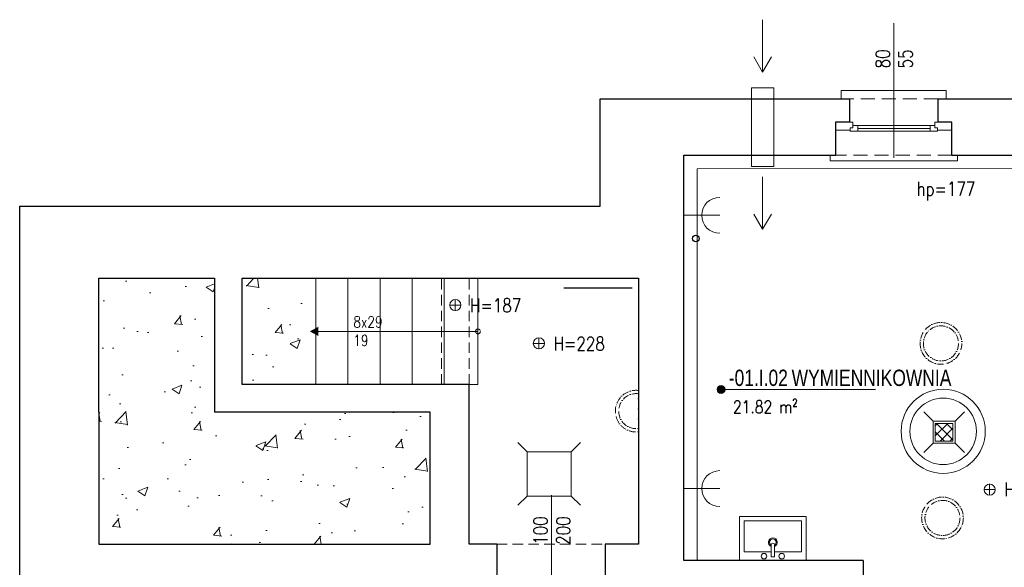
# Model space of a CAD drawing. Header units: millimetres. Extents: x 284606 to 628701, y -213781 to -93475.
# Tile 93 of 102: x 312856 to 313745, y -101467 to -100973. Entities that reach past the tile are written whole.
import ezdxf
from ezdxf.enums import TextEntityAlignment as Align
from ezdxf.lldxf.tags import DXFTag

# ---------------------------------------------------------------- set-up
doc = ezdxf.new("R2010")
doc.units = ezdxf.units.MM
doc.linetypes.add('ACAD_ISO10W100', pattern=[18, 12, -3, 0, -3])
doc.linetypes.add('HIDDEN', pattern=[9.525, 6.35, -3.175])
doc.layers.get('0').update_dxf_attribs({"lineweight": 0})
for name, color, linetype, lineweight in [('!STR_Konstrukcja 0.20', 200, 'Continuous', 20), ('!STR_Konstrukcja 0.30', 64, 'Continuous', 30), ('!STR_Ocieplenie 0.05', 1, 'Continuous', 5), ('!STR_Opisy 0.09', 8, 'Continuous', 9), ('!STR_Przerywana 0.09', 8, 'HIDDEN', 9), ('!STR_Stolarka okienna', 72, 'Continuous', 15)]:
    doc.layers.add(name, color=color, linetype=linetype, lineweight=lineweight)
for name, color, linetype, lineweight, true_color in [('!STR_Kreskowanie ścian', 7, 'Continuous', 5, 0xa6a6a6), ('!STR_Oświetlenie', 7, 'ACAD_ISO10W100', 5, 0xefb42a), ('!STR_Wentylacja', 7, 'Continuous', 15, 0x3399ff), ('EKO Wyposażenie', 7, 'Continuous', 5, 0x919191), ('IS_Powrót', 5, 'SOLID', 30, 0x0000ff)]:
    doc.layers.add(name, color=color, linetype=linetype, lineweight=lineweight, true_color=true_color)
doc.layers.add('I__KANALIZACJA_SAN', color=7, linetype='KAN_SAN', true_color=0x753b00)
doc.styles.add('AB_Arial', font='NirmalaS.ttf')
doc.styles.add('EKO 1-5', font='romans.shx', dxfattribs={"width": 0.8, "height": 10})
doc.styles.get("Standard").update_dxf_attribs({"font": 'calibri.ttf'})
tags = doc.linetypes.add('DASH', pattern=[15, 10, -5]).pattern_tags.tags
tags[6:7] = [DXFTag(74, 4), DXFTag(75, 0), DXFTag(340, '0'), DXFTag(46, 0.0), DXFTag(50, 0.0), DXFTag(44, 0.0), DXFTag(45, 0.0)]
tags[4:5] = [DXFTag(74, 4), DXFTag(75, 0), DXFTag(340, '0'), DXFTag(46, 0.0), DXFTag(50, 0.0), DXFTag(44, 0.0), DXFTag(45, 0.0)]
doc.linetypes.add('KAN_SAN', pattern='A,20,-7,["KS",Standard,S=5,R=0,X=-5,Y=-2.5],-6', length=33)
tags = doc.linetypes.add('SOLID', pattern=[10, 10, 0]).pattern_tags.tags
tags[6:7] = [DXFTag(74, 4), DXFTag(75, 0), DXFTag(340, '0'), DXFTag(46, 0.0), DXFTag(50, 0.0), DXFTag(44, 0.0), DXFTag(45, 0.0)]
tags[4:5] = [DXFTag(74, 4), DXFTag(75, 0), DXFTag(340, '0'), DXFTag(46, 0.0), DXFTag(50, 0.0), DXFTag(44, 0.0), DXFTag(45, 0.0)]
pattern_1 = [(50, (25876.69, -844.5), (91.092334, -7.969543), [9.525, -104.775]), (355, (25876.69, -844.5), (-17.62171, 95.528423), [7.62, -83.820292]), (100.451445, (25884.28, -845.16), (73.470624, 87.558876), [8.095004, -89.045122]), (46.1842, (25876.69, -819.1), (135.53952, -21.021164), [14.2875, -157.1625]), (96.63556, (25887.99, -820.85), (118.702067, 123.71306), [12.14251, -133.567804]), (351.18415, (25876.69, -819.1), (118.70207, 123.71306), [11.429984, -125.729866]), (21, (25889.39, -825.45), (75.807196, -51.1326), [9.525, -104.775]), (326, (25889.39, -825.45), (30.901014, 92.093983), [7.62, -83.82]), (71.451445, (25895.71, -829.71), (106.70821, 40.961384), [8.095004, -89.04497]), (37.5, (25876.693, -844.5), (1.5443016, 42.2775194), [0, -82.804, 0, -85.09, 0, -84.1375]), (7.5, (25876.693, -844.5), (33.409831, 50.0902874), [0, -48.514, 0, -80.899, 0, -32.0675]), (327.5, (25848.372, -844.5), (67.7952976, -2.864372), [0, -31.75, 0, -99.06, 0, -131.445]), (317.5, (25835.67, -844.5), (74.064591, 12.713246), [0, -41.275, 0, -65.786, 0, -93.345])]

# ---------------------------------------------------------------- blocks, each defined once
blk = doc.blocks.new('*U117')
at = {"layer": '!STR_Opisy 0.09', "linetype": 'Continuous'}
blk.add_line((0, -153.49), (0, -32.16), dxfattribs=at)
at = {"layer": '!STR_Opisy 0.09', "linetype": 'Continuous', "style": 'EKO 1-5', "width": 0.8}
blk.add_attdef('HP=', (-20.48, 2.26), '', height=12.5, rotation=180, dxfattribs=at)
blk.add_attdef('SZER', text='', height=12.5, rotation=270, dxfattribs=at).set_placement((0, -121.38), align=Align.BOTTOM_CENTER)
at = {"layer": '!STR_Opisy 0.09', "ltscale": 0.7, "style": 'EKO 1-5', "width": 0.8}
blk.add_attdef('WYS', text='', height=12.5, rotation=270, dxfattribs=at).set_placement((-10.53, -121.38), align=Align.MIDDLE_CENTER)
blk = doc.blocks.new('wysokosc2')
at = {"ltscale": 2}
for points in [[(-5.06, 0.04), (5.03, 0.04)], [(0, 5.1), (0, -5.1)]]:
    blk.add_lwpolyline(points, dxfattribs=at)
blk.add_circle((0, 0), 5.03, dxfattribs=at)
at = {"ltscale": 2, "style": 'EKO 1-5', "width": 0.8}
blk.add_attdef('WYS', (13.29, -6.01), '', height=12.5, dxfattribs=at)
blk = doc.blocks.new('*U459')
at = {"ltscale": 0.3}
blk.add_hatch(color=256, dxfattribs=at).paths.add_polyline_path([(-0.91, 50, 1), (6.82, 50, 1)])
at = {"ltscale": 1.5}
blk.add_line((17.59, 50), (154.57, 50), dxfattribs=at)
at = {"ltscale": 0.3}
blk.add_lwpolyline([(17.59, 50), (2.95, 50)], dxfattribs=at)
blk.add_circle((2.95, 50), 3.86, dxfattribs=at)
at = {"ltscale": 1.5, "width": 0.8}
for tag, p, height, style in [('NR_POM.', (10.51, 53.45), 16, 'AB_Arial'), ('NAZWA_POMIESZCZENIA', (66.91, 53.45), 16, 'AB_Arial'), ('POSADZKA', (9.08, 4), 12.5, 'EKO 1-5')]:
    blk.add_attdef(tag, p, '', height=height, rotation=0, dxfattribs=dict(at, style=style))
at = {"ltscale": 1.5, "style": 'EKO 1-5', "width": 0.8}
blk.add_attdef('POWIERZCHNIA', text='', height=12.5, rotation=0, dxfattribs=at).set_placement((78.06, 22.91), align=Align.BOTTOM_RIGHT)
blk = doc.blocks.new('*U120')
at = {"layer": '!STR_Opisy 0.09', "linetype": 'Continuous'}
blk.add_line((0, 32.11), (0, -89.22), dxfattribs=at)
at = {"layer": '!STR_Opisy 0.09', "ltscale": 0.7, "style": 'EKO 1-5', "width": 0.8}
blk.add_attdef('WYS', text='', height=12.5, rotation=270, dxfattribs=at).set_placement((-10.53, 0), align=Align.MIDDLE_CENTER)
at = {"layer": '!STR_Opisy 0.09', "linetype": 'Continuous', "style": 'EKO 1-5', "width": 0.8}
blk.add_attdef('SZER', text='', height=12.5, rotation=270, dxfattribs=at).set_placement((0, 0), align=Align.BOTTOM_CENTER)
blk.add_attdef('HP=', (50.53, -134.58), '', height=12.5, rotation=180, dxfattribs=at)
blk = doc.blocks.new('zlew')
at = {"layer": 'EKO Wyposażenie', "transparency": 33554630}
for p, q in [((-300, 0), (-300, -400)), ((300, 0), (-300, 0)), ((300, 0), (300, -400)), ((-15, -80), (-260, -80)), ((-260, -80), (-260, -360)), ((15, -34.6), (-15, -34.6)), ((-15, -34.6), (-15, -143)), ((15, -34.6), (15, -143)), ((260, -80), (15, -80)), ((260, -80), (260, -360)), ((300, -400), (-300, -400)), ((260, -360), (-260, -360))]:
    blk.add_line(p, q, dxfattribs=at)
for centre in [(-80, -40.5), (80, -40.5)]:
    blk.add_circle(centre, 25, dxfattribs=at)
for centre, radius, start, end in [((0, -166.1), 40, 112.00498, 67.95635), ((0, -166.1), 30, 119.9724, 59.9724), ((0, -143), 15, 180, 0)]:
    blk.add_arc(centre, radius, start, end, dxfattribs=at)
blk = doc.blocks.new('nowe gniazdko')
at = {"layer": '!STR_Oświetlenie', "color": 3, "linetype": 'ByBlock', "lineweight": 5, "ltscale": 0.5, "true_color": 0x00f000}
blk.add_line((0, 32.44), (0, 0), dxfattribs=at)
blk.add_arc((0, 32.44), 16.22, 180, 0, dxfattribs=at)
blk = doc.blocks.new('lampa okrągła')
at = {"layer": '!STR_Oświetlenie', "linetype": 'ACAD_ISO10W100', "lineweight": 5, "ltscale": 0.5}
for radius in [18.83, 15.83]:
    blk.add_circle((0, 0), radius, dxfattribs=at)
blk = doc.blocks.new('plafon')
at = {"layer": '!STR_Oświetlenie', "linetype": 'ACAD_ISO10W100', "lineweight": 5, "ltscale": 0.5}
blk.add_line((-18.72, 0), (18.72, 0), dxfattribs=at)
for radius, start, end in [(18.83, 173.91409, 6.08591), (15.83, 172.75501, 7.24499)]:
    blk.add_arc((0, -2), radius, start, end, dxfattribs=at)

msp = doc.modelspace()

# ---------------------------------------------------------------- hatches: boundary and pattern name
at = {"layer": '!STR_Kreskowanie ścian', "ltscale": 1.5}
h = msp.add_hatch(dxfattribs=at)
h.set_pattern_fill('AR-CONC', color=8, scale=0.5)
h.set_pattern_definition(pattern_1)
h.paths.add_polyline_path([(313226.74, -101327.36), (313031.74, -101327.36), (313031.74, -101206.36), (312927.11, -101206.36), (312927.11, -101327.36), (312927.11, -101446.36), (313226.74, -101446.36)])
h.paths.add_polyline_path([(314211.07, -101095.36), (314100.07, -101095.36), (313965.07, -101095.36), (313965.07, -101203.36), (314100.07, -101203.36), (314100.07, -101413.36), (314211.07, -101413.36)])
h = msp.add_hatch(dxfattribs=at)
h.set_pattern_fill('AR-CONC', color=8, scale=0.5)
h.set_pattern_definition(pattern_1)
h.paths.add_polyline_path([(313127.3, -101206.36), (313056.74, -101206.36), (313056.74, -101302.36), (313098.3, -101302.36)])
h.paths.add_polyline_path([(314070.07, -101228.36), (313965.07, -101228.36), (313965.07, -101309.86), (314070.07, -101285.36)])
at = {"layer": '!STR_Opisy 0.09', "linetype": 'Continuous'}
h = msp.add_hatch(color=8, dxfattribs=at)
h.dxf.hatch_style = 1
h.paths.add_polyline_path([(313125.52, -101258.53), (313117.9, -101254.36), (313125.52, -101254.36)])
h.paths.add_polyline_path([(313125.52, -101254.36), (313117.9, -101254.36), (313125.52, -101250.18)])
at = {"layer": '!STR_Opisy 0.09'}
h = msp.add_hatch(dxfattribs=at)
h.set_pattern_fill('ANSI37', color=8, scale=2)
h.set_pattern_definition([(45, (313693.739, -101364.903), (-4.4901, 4.4901), []), (135, (313693.739, -101364.903), (-4.4901, -4.4901), [])])
h.paths.add_polyline_path([(313698.96, -101337.41), (313682.96, -101337.41), (313682.96, -101353.41), (313698.96, -101353.41)])

# ---------------------------------------------------------------- linework, layer by layer
at = {"layer": '!STR_Konstrukcja 0.20', "color": 8, "ltscale": 1.5}
for p, q in [((313123.3, -101206.36), (313123.3, -101302.36)), ((313152.3, -101206.36), (313152.3, -101302.36)), ((313181.3, -101206.36), (313181.3, -101302.36)), ((313210.3, -101206.36), (313210.3, -101302.36)), ((313239.3, -101206.36), (313239.3, -101302.36)), ((313269.81, -101206.36), (313269.81, -101302.36)), ((313269.81, -101302.36), (313261.74, -101302.36))]:
    msp.add_line(p, q, dxfattribs=at)
at = {"layer": '!STR_Konstrukcja 0.20', "color": 8, "linetype": 'Continuous', "lineweight": 15}
for points in [[(313685.46, -101044.36), (313692.96, -101044.36), (313692.96, -101036.86), (313597.96, -101036.86), (313597.96, -101044.36), (313605.46, -101044.36)], [(313697.96, -101095.36), (313702.96, -101095.36), (313702.96, -101100.36), (313587.96, -101100.36), (313587.96, -101095.36), (313592.96, -101095.36)]]:
    msp.add_lwpolyline(points, dxfattribs=at)
at = {"layer": '!STR_Konstrukcja 0.30', "color": 8, "ltscale": 1.5}
for p, q in [((313286.74, -101446.36), (313286.74, -101486.36)), ((313384.74, -101446.36), (313384.74, -101486.36))]:
    msp.add_line(p, q, dxfattribs=at)
for points in [[(312855.74, -101525.29), (312855.74, -101141.36), (313380.29, -101141.36), (313380.29, -101044.36), (313605.46, -101044.36)], [(313685.46, -101044.36), (313771.46, -101044.36)], [(313472.01, -101461.36), (313455.74, -101461.36), (313455.74, -101095.36), (313592.96, -101095.36)], [(313697.96, -101095.36), (313758.96, -101095.36)], [(312927.11, -101327.36), (312927.11, -101206.36), (313031.74, -101206.36), (313031.74, -101327.36)], [(313261.74, -101302.36), (313056.74, -101302.36), (313056.74, -101206.36), (313414.74, -101206.36), (313414.74, -101302.36)], [(313261.74, -101206.36), (313414.74, -101206.36), (313414.74, -101446.36), (313384.74, -101446.36)], [(313286.74, -101446.36), (313261.74, -101446.36), (313261.74, -101302.36)], [(312927.11, -101327.36), (312927.11, -101446.36), (313226.74, -101446.36), (313226.74, -101327.36), (313031.74, -101327.36)], [(313617.74, -101461.36), (313472.01, -101461.36)], [(313617.74, -101461.36), (313617.72, -101483.2)]]:
    msp.add_lwpolyline(points, dxfattribs=at)
at = {"layer": '!STR_Konstrukcja 0.30', "color": 8, "ltscale": 2}
for points in [[(313605.46, -101044.36), (313605.46, -101065.54), (313592.96, -101065.54), (313592.96, -101095.36)], [(313697.96, -101095.36), (313697.96, -101065.54), (313685.46, -101065.54), (313685.46, -101044.36)]]:
    msp.add_lwpolyline(points, dxfattribs=at)
at = {"layer": '!STR_Opisy 0.09', "color": 8}
for points in [[(313467.74, -101460.86), (313467.74, -101107.53), (313914.74, -101107.19), (313914.74, -101597.36), (313617.74, -101597.36)], [(313680.96, -101335.41), (313672.67, -101327.12)], [(313680.96, -101335.41), (313680.96, -101355.41), (313700.96, -101355.41), (313700.96, -101335.41), (313680.96, -101335.41)], [(313700.96, -101335.41), (313709.25, -101327.12)], [(313314.1, -101362.99), (313305.81, -101354.7)], [(313354.1, -101362.99), (313362.39, -101354.7)], [(313680.96, -101355.41), (313672.67, -101363.69)], [(313700.96, -101355.41), (313709.25, -101363.69)], [(313314.1, -101362.99), (313314.11, -101403.11), (313354.11, -101403.11), (313354.1, -101362.99), (313314.1, -101362.99)], [(313314.11, -101403.11), (313305.82, -101411.4)], [(313354.11, -101403.11), (313362.39, -101411.4)]]:
    msp.add_lwpolyline(points, dxfattribs=at)
at = {"layer": '!STR_Opisy 0.09', "color": 8, "linetype": 'Continuous'}
msp.add_lwpolyline([(313119.9, -101254.36), (313269.81, -101254.36)], dxfattribs=at)
at = {"layer": '!STR_Opisy 0.09', "color": 8}
msp.add_lwpolyline([(313682.96, -101337.41), (313682.96, -101353.41), (313698.96, -101353.41), (313698.96, -101337.41)], close=True, dxfattribs=at)
at = {"layer": '!STR_Opisy 0.09', "color": 8, "linetype": 'HIDDEN', "ltscale": 2}
msp.add_circle((313269.81, -101254.36), 2.17, dxfattribs=at)
at = {"layer": '!STR_Opisy 0.09', "color": 8}
for radius in [38, 30]:
    msp.add_circle((313690.13, -101344.56), radius, dxfattribs=at)
at = {"layer": '!STR_Przerywana 0.09', "color": 8, "ltscale": 1.5}
for p, q in [((313236.74, -101302.36), (313236.74, -101206.36)), ((313261.74, -101302.36), (313261.74, -101206.36)), ((313261.74, -101302.36), (313261.74, -101206.36)), ((313286.74, -101446.36), (313384.74, -101446.36))]:
    msp.add_line(p, q, dxfattribs=at)
at = {"layer": '!STR_Przerywana 0.09', "color": 8, "ltscale": 2}
for points in [[(313685.46, -101044.36), (313605.46, -101044.36)], [(313697.96, -101095.36), (313592.96, -101095.36)]]:
    msp.add_lwpolyline(points, dxfattribs=at)
at = {"layer": '!STR_Stolarka okienna', "color": 8, "ltscale": 0.3}
for points in [[(313592.96, -101072.58), (313592.96, -101065.54), (313608.52, -101065.54), (313608.52, -101070.68), (313606.02, -101070.68), (313606.02, -101072.58), (313592.96, -101072.58)], [(313606.02, -101073.66), (313606.02, -101070.68), (313608.52, -101070.68), (313608.52, -101068.52), (313682.56, -101068.52), (313682.56, -101070.68), (313685.06, -101070.68), (313685.06, -101073.66), (313606.02, -101073.66)], [(313612.96, -101073.66), (313612.96, -101068.52)], [(313678.46, -101068.52), (313678.46, -101073.66)], [(313697.96, -101072.58), (313697.96, -101065.54), (313682.56, -101065.54), (313682.56, -101070.68), (313685.06, -101070.68), (313685.06, -101072.58), (313697.96, -101072.58)], [(313612.96, -101071.09), (313678.46, -101071.09)]]:
    msp.add_lwpolyline(points, dxfattribs=at)
at = {"layer": '!STR_Wentylacja', "color": 8, "ltscale": 0.3}
for points in [[(313519.12, -101006.54), (313526.99, -101020.18), (313534.87, -101006.54), (313526.99, -101020.18), (313526.99, -100972.93)], [(313519.12, -101148.39), (313526.99, -101162.03), (313534.87, -101148.39), (313526.99, -101162.03), (313526.99, -101114.78)]]:
    msp.add_lwpolyline(points, dxfattribs=at)
for points in [[(313536.99, -101044.36), (313536.99, -101034.36), (313516.99, -101034.36), (313516.99, -101044.36)], [(313536.99, -101105.36), (313536.99, -101095.36), (313516.99, -101095.36), (313516.99, -101105.36)]]:
    msp.add_lwpolyline(points, close=True, dxfattribs=at)
at = {"layer": '!STR_Wentylacja', "color": 8, "linetype": 'DASH'}
msp.add_lwpolyline([(313536.99, -101095.36), (313536.99, -101044.36), (313536.99, -101044.36), (313516.99, -101044.36), (313516.99, -101095.36), (313536.99, -101095.36)], dxfattribs=at)
at = {"layer": 'I__KANALIZACJA_SAN', "color": 8, "lineweight": 30}
msp.add_line((313347.43, -101215.12), (313409.01, -101215.12), dxfattribs=at)
at = {"layer": 'IS_Powrót', "color": 8, "linetype": 'ByBlock'}
msp.add_circle((313466.68, -101170.56), 3, dxfattribs=at)

# ---------------------------------------------------------------- block references
at = {"layer": '!STR_Konstrukcja 0.30', "color": 8, "ltscale": 1.5, "rotation": 180}
msp.add_blockref('*U117', (313645.54, -101129.69), dxfattribs=at).add_auto_attribs({'SZER': '80', 'WYS': '55', 'HP=': 'hp=177'})
at = {"layer": '!STR_Konstrukcja 0.30', "color": 8, "ltscale": 1.5}
ref = msp.add_blockref('*U120', (313336.33, -101434.23), dxfattribs=dict(at, xscale=-1))
ref.add_attrib('SZER', '100', dxfattribs={"layer": '!STR_Opisy 0.09', "linetype": 'Continuous', "height": 12.5, "rotation": 90, "style": 'EKO 1-5', "width": 0.8}).set_placement((313336.33, -101434.23), align=Align.BOTTOM_CENTER)
ref.add_attrib('WYS', '200', dxfattribs={"layer": '!STR_Opisy 0.09', "ltscale": 0.7, "height": 12.5, "rotation": 90, "style": 'EKO 1-5', "width": 0.8}).set_placement((313346.86, -101434.23), align=Align.MIDDLE_CENTER)
at = {"layer": '!STR_Ocieplenie 0.05', "color": 8}
for name, p, rotation in [('nowe gniazdko', (313455.74, -101149.54), 270), ('plafon', (313414.74, -101326.36), 269.9999999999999), ('nowe gniazdko', (313455.74, -101396.32), 270)]:
    msp.add_blockref(name, p, dxfattribs=dict(at, rotation=rotation))
for p in [(313688.11, -101265.21), (313689.5, -101422.8)]:
    msp.add_blockref('lampa okrągła', p, dxfattribs=at)
at = {"layer": '!STR_Opisy 0.09', "color": 8}
ref = msp.add_blockref('wysokosc2', (313249.32, -101230.6), dxfattribs=dict(at, xscale=-1, rotation=180))
ref.add_attrib('WYS', 'H=187', (313262.61, -101237.1), dxfattribs={"layer": '0', "ltscale": 2, "height": 12.5, "style": 'EKO 1-5', "width": 0.8})
ref = msp.add_blockref('wysokosc2', (313324.82, -101265.18), dxfattribs=dict(at, xscale=-1, rotation=180))
ref.add_attrib('WYS', 'H=228', (313338.11, -101271.68), dxfattribs={"layer": '0', "ltscale": 2, "height": 12.5, "style": 'EKO 1-5', "width": 0.8})
ref = msp.add_blockref('*U459', (313486.73, -101352.81), dxfattribs=dict(at, xscale=0.9199999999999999, yscale=0.9199999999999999, zscale=0.9199999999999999))
ref.add_attrib('NAZWA_POM', 'WYMIENNIKOWNIA', (313553.18, -101303.64), dxfattribs={"layer": '0', "ltscale": 1.5, "height": 14.72, "rotation": 0, "style": 'AB_Arial', "width": 0.8})
ref.add_attrib('NUMER_POM', '-01.I.02', (313496.4, -101303.64), dxfattribs={"layer": '0', "ltscale": 1.5, "height": 14.72, "rotation": 0, "style": 'AB_Arial', "width": 0.8})
ref.add_attrib('R-SURF', '21.82 m²', dxfattribs={"layer": '0', "ltscale": 1.5, "height": 11.5, "rotation": 0, "style": 'EKO 1-5', "width": 0.8}).set_placement((313558.54, -101331.73), align=Align.BOTTOM_RIGHT)
msp.add_blockref('wysokosc2', (313732.1, -101397.24), dxfattribs=at).add_auto_attribs({'WYS': 'Hproj=220'})
at = {"layer": '!STR_Wentylacja', "color": 8, "transparency": 33554472, "xscale": 0.1, "yscale": 0.1, "zscale": 0.1, "rotation": 180}
msp.add_blockref('zlew', (313536.24, -101461.36), dxfattribs=at)

# ---------------------------------------------------------------- texts
at = {"layer": '!STR_Opisy 0.09', "color": 8, "ltscale": 2, "insert": (313157.19, -101267.53), "char_height": 10, "attachment_point": 7, "style": 'EKO 1-5'}
msp.add_mtext_dynamic_manual_height_columns('8x29\\P19', width=22.0328, gutter_width=12.5, heights=[0], dxfattribs=at)

doc.saveas('drawing.dxf')
